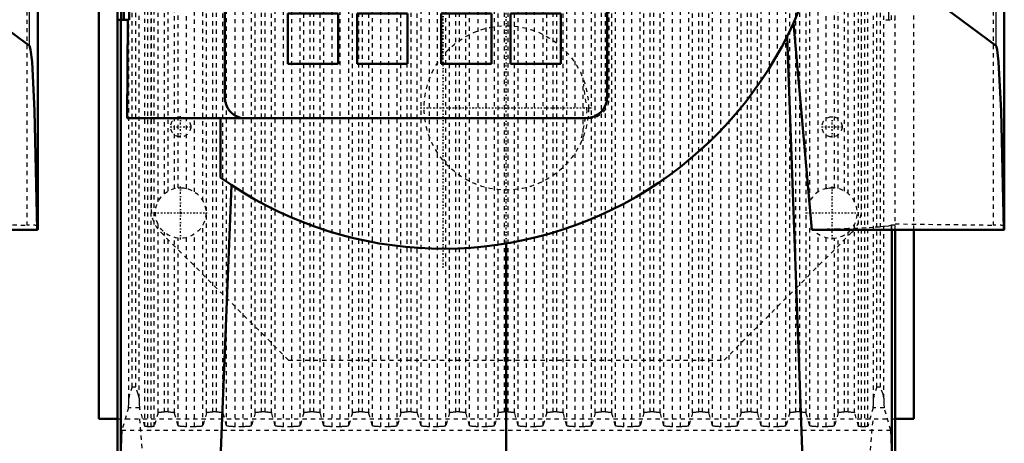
# Model space of a CAD drawing. Header units: millimetres. Extents: x -540 to 1165, y -175 to 1279.
# Tile 18 of 19: x 574 to 809, y 620 to 721. Entities that reach past the tile are written whole.
import ezdxf

# ---------------------------------------------------------------- set-up
doc = ezdxf.new("R2010")
doc.units = ezdxf.units.MM
doc.linetypes.add('Center', pattern=[1.5, 0.45, -0.5, 0.05, -0.5])
doc.linetypes.add('Dashed', pattern=[2, 1, -1])
for name, color, linetype, lineweight in [('2d ConnectionPoints', 7, 'Continuous', 50), ('AM_0', 7, 'Continuous', 50), ('AM_4', 3, 'Continuous', 25), ('AM_7', 7, 'Center', 25), ('AM_9', 6, 'Dashed', 25)]:
    doc.layers.add(name, color=color, linetype=linetype, lineweight=lineweight)

# ---------------------------------------------------------------- blocks, each defined once
blk = doc.blocks.new('47_part_1_1_0_in_HSVP164161451021531101300230_3')
at = {"layer": 'AM_0'}
for p, q in [((638, 774.5), (638, 762.5)), ((650, 774.5), (638, 774.5)), ((650, 762.5), (650, 774.5)), ((666.5, 774.5), (654.5, 774.5)), ((654.5, 774.5), (654.5, 762.5)), ((666.5, 762.5), (666.5, 774.5)), ((686.5, 774.5), (674.5, 774.5)), ((674.5, 774.5), (674.5, 762.5)), ((686.5, 762.5), (686.5, 774.5)), ((703, 774.5), (691, 774.5)), ((691, 774.5), (691, 762.5)), ((703, 762.5), (703, 774.5)), ((638, 762.5), (650, 762.5)), ((654.5, 762.5), (666.5, 762.5)), ((674.5, 762.5), (686.5, 762.5)), ((691, 762.5), (703, 762.5)), ((668.77, 758.89), (664.5, 751.5)), ((676.5, 751.5), (672.23, 758.89)), ((664.5, 751.5), (676.5, 751.5)), ((649.5, 748.5), (649.5, 736.5)), ((661.5, 748.5), (649.5, 748.5)), ((661.5, 736.5), (661.5, 748.5)), ((676.5, 748.5), (664.5, 748.5)), ((664.5, 748.5), (664.5, 736.5)), ((676.5, 736.5), (676.5, 748.5)), ((691.5, 748.5), (679.5, 748.5)), ((679.5, 748.5), (679.5, 736.5)), ((691.5, 736.5), (691.5, 748.5)), ((649.5, 736.5), (661.5, 736.5)), ((664.5, 736.5), (676.5, 736.5)), ((679.5, 736.5), (691.5, 736.5)), ((664.5, 733.5), (668.77, 726.11)), ((676.5, 733.5), (664.5, 733.5)), ((672.23, 726.11), (676.5, 733.5)), ((638, 722.5), (638, 710.5)), ((650, 722.5), (638, 722.5)), ((650, 710.5), (650, 722.5)), ((666.5, 722.5), (654.5, 722.5)), ((654.5, 722.5), (654.5, 710.5)), ((666.5, 710.5), (666.5, 722.5)), ((686.5, 722.5), (674.5, 722.5)), ((674.5, 722.5), (674.5, 710.5)), ((686.5, 710.5), (686.5, 722.5)), ((691, 722.5), (691, 710.5)), ((703, 722.5), (691, 722.5)), ((703, 710.5), (703, 722.5)), ((638, 710.5), (650, 710.5)), ((654.5, 710.5), (666.5, 710.5)), ((674.5, 710.5), (686.5, 710.5)), ((691, 710.5), (703, 710.5))]:
    blk.add_line(p, q, dxfattribs=at)
for centre, start, end in [((670.5, 757.89), 30, 150), ((670.5, 727.11), 210, 330)]:
    blk.add_arc(centre, 2, start, end, dxfattribs=at)
at = {"layer": 'AM_9'}
for p, q in [((634.5, 825.5), (634.5, 823.5)), ((636.5, 825.5), (634.5, 825.5)), ((703, 825.5), (701, 825.5)), ((703, 823.5), (703, 825.5)), ((634.5, 790.5), (634.5, 788.5)), ((703, 788.5), (703, 790.5)), ((634.5, 788.5), (636.5, 788.5)), ((701, 788.5), (703, 788.5))]:
    blk.add_line(p, q, dxfattribs=at)
blk = doc.blocks.new('48_part_2_1_0_in_HSVP164161451021531101300230_3')
at = {"layer": 'AM_0'}
for p, q in [((709.5, 849.5), (628, 849.5)), ((623, 844.5), (623, 702.5)), ((701, 825.5), (636.5, 825.5)), ((634.5, 823.5), (634.5, 790.5)), ((703, 790.5), (703, 823.5)), ((636.5, 788.5), (701, 788.5)), ((650, 774.5), (638, 774.5)), ((638, 774.5), (638, 762.5)), ((650, 762.5), (650, 774.5)), ((654.5, 774.5), (654.5, 762.5)), ((666.5, 774.5), (654.5, 774.5)), ((666.5, 762.5), (666.5, 774.5)), ((674.5, 774.5), (674.5, 762.5)), ((686.5, 774.5), (674.5, 774.5)), ((686.5, 762.5), (686.5, 774.5)), ((703, 774.5), (691, 774.5)), ((691, 774.5), (691, 762.5)), ((703, 762.5), (703, 774.5)), ((638, 762.5), (650, 762.5)), ((654.5, 762.5), (666.5, 762.5)), ((674.5, 762.5), (686.5, 762.5)), ((691, 762.5), (703, 762.5)), ((668.77, 758.89), (664.5, 751.5)), ((676.5, 751.5), (672.23, 758.89)), ((664.5, 751.5), (676.5, 751.5)), ((661.5, 748.5), (649.5, 748.5)), ((649.5, 748.5), (649.5, 736.5)), ((661.5, 736.5), (661.5, 748.5)), ((676.5, 748.5), (664.5, 748.5)), ((664.5, 748.5), (664.5, 736.5)), ((676.5, 736.5), (676.5, 748.5)), ((679.5, 748.5), (679.5, 736.5)), ((691.5, 748.5), (679.5, 748.5)), ((691.5, 736.5), (691.5, 748.5)), ((649.5, 736.5), (661.5, 736.5)), ((664.5, 736.5), (676.5, 736.5)), ((679.5, 736.5), (691.5, 736.5)), ((664.5, 733.5), (668.77, 726.11)), ((676.5, 733.5), (664.5, 733.5)), ((672.23, 726.11), (676.5, 733.5)), ((638, 722.5), (638, 710.5)), ((650, 722.5), (638, 722.5)), ((650, 710.5), (650, 722.5)), ((654.5, 722.5), (654.5, 710.5)), ((666.5, 722.5), (654.5, 722.5)), ((666.5, 710.5), (666.5, 722.5)), ((686.5, 722.5), (674.5, 722.5)), ((674.5, 722.5), (674.5, 710.5)), ((686.5, 710.5), (686.5, 722.5)), ((703, 722.5), (691, 722.5)), ((691, 722.5), (691, 710.5)), ((703, 710.5), (703, 722.5)), ((638, 710.5), (650, 710.5)), ((654.5, 710.5), (666.5, 710.5)), ((674.5, 710.5), (686.5, 710.5)), ((691, 710.5), (703, 710.5))]:
    blk.add_line(p, q, dxfattribs=at)
for centre, radius, start, end in [((628, 844.5), 5, 90, 180), ((709.5, 844.5), 5, 81.6129, 90), ((636.5, 823.5), 2, 90, 180), ((701, 823.5), 2, 0, 90), ((636.5, 790.5), 2, 180, 270), ((701, 790.5), 2, 270, 360), ((670.5, 757.89), 2, 30, 150), ((670.5, 727.11), 2, 210, 330), ((628, 702.5), 5, 180, 258.5217)]:
    blk.add_arc(centre, radius, start, end, dxfattribs=at)
at = {"layer": 'AM_9'}
for p, q in [((714.5, 702.5), (714.5, 844.5)), ((628, 697.5), (709.5, 697.5))]:
    blk.add_line(p, q, dxfattribs=at)
for centre, start, end in [((709.5, 844.5), 0, 81.6129), ((709.5, 702.5), 270, 0), ((628, 702.5), 258.5217, 270)]:
    blk.add_arc(centre, 5, start, end, dxfattribs=at)
blk = doc.blocks.new('49_Upper_Cover_2PumpDrive_210_1_0_in_HSVP164161451021531101300230_3')
at = {"layer": 'AM_0'}
for p, q in [((600.78, 869.46), (600.26, 721)), ((808.5, 871), (808.5, 671.05)), ((599, 721), (599, 867.66)), ((598.34, 721), (598.34, 866.56)), ((597.5, 863), (597.5, 590)), ((714, 702.6), (714, 844.6)), ((806.53, 714.78), (765.6, 745.17)), ((600.26, 721), (597.5, 721)), ((598.25, 586.4), (598.25, 721)), ((599.92, 721), (599.8, 697.6)), ((762.66, 671.02), (758.35, 720.26)), ((761.81, 581), (756.8, 717)), ((709, 697.6), (599.8, 697.6)), ((622, 697.6), (622, 683.41)), ((620.52, 581), (624.62, 681.62)), ((808.37, 671.02), (762.66, 671.02)), ((781.75, 585.62), (781.75, 671.02)), ((782.5, 589), (782.5, 671.02)), ((690, 581), (690, 667.74))]:
    blk.add_line(p, q, dxfattribs=at)
for points in [[(806.53, 714.78), (806.58, 714.73), (806.65, 714.56), (806.81, 713.85), (807.13, 710.94), (807.73, 699.28), (808.37, 671.16), (808.37, 671.02)], [(808.37, 671.02), (808.43, 671.03), (808.47, 671.03), (808.49, 671.04), (808.5, 671.05), (808.5, 671.05)]]:
    blk.add_lwpolyline(points, dxfattribs=at)
for centre, radius, start, end in [((675, 758), 91.5, 234.6032, 64.7715), ((709, 702.6), 5, 270, 0)]:
    blk.add_arc(centre, radius, start, end, dxfattribs=at)
at = {"layer": 'AM_4'}
for p, q in [((806.53, 714.78), (806.53, 871)), ((598.32, 586.25), (598.32, 721)), ((781.68, 585.47), (781.68, 671.02))]:
    blk.add_line(p, q, dxfattribs=at)
at = {"layer": 'AM_7'}
blk.add_line((675, 661.92), (675, 854.07), dxfattribs=at)
at = {"layer": 'AM_9'}
for p, q in [((780.93, 871), (780.93, 721)), ((805.87, 871), (805.87, 672.12)), ((781, 721), (781, 867.66)), ((781.66, 721), (781.66, 866.56)), ((782.5, 671.02), (782.5, 863)), ((780.33, 721), (782.5, 721)), ((781.68, 672.11), (781.75, 672.18)), ((781.68, 671.02), (781.68, 672.11)), ((781.75, 672.18), (782.5, 672.18)), ((781.75, 671.02), (781.75, 672.18)), ((782.5, 672.4), (805.87, 672.12))]:
    blk.add_line(p, q, dxfattribs=at)
blk.add_lwpolyline([(781.68, 672.11), (781.41, 672), (780.83, 671.88), (779.96, 671.77), (778.79, 671.66), (777.34, 671.55), (775.63, 671.45), (773.65, 671.36), (771.43, 671.27), (768.98, 671.18), (766.33, 671.11), (763.49, 671.04), (762.66, 671.02)], dxfattribs=at)
blk.add_ellipse((804.5, 671.99), major_axis=(-4, 0), ratio=0.03333, start_param=3.141593, end_param=4.363323, dxfattribs=at)
blk = doc.blocks.new('50_Lower_Cover_2PumpDrive_2_1_0_in_HSVP164161451021531101300230_3')
at = {"layer": 'AM_7'}
for p, q in [((612.5, 668.7), (612.5, 681.3)), ((767.5, 668.7), (767.5, 681.3)), ((606.2, 675), (618.8, 675)), ((761.2, 675), (773.8, 675))]:
    blk.add_line(p, q, dxfattribs=at)
at = {"layer": 'AM_9'}
for p, q in [((603.98, 624.22), (603.98, 869.37)), ((604.68, 624.14), (604.68, 869.4)), ((605.5, 624.14), (605.5, 869.4)), ((606.2, 624.22), (606.2, 869.37)), ((623.45, 624.38), (623.45, 869.33)), ((625.45, 624.14), (625.45, 869.4)), ((627.37, 624.14), (627.37, 869.4)), ((629.36, 624.38), (629.36, 869.33)), ((635.01, 624.38), (635.01, 869.33)), ((637.01, 624.14), (637.01, 869.4)), ((638.93, 624.14), (638.93, 869.4)), ((640.93, 624.38), (640.93, 869.33)), ((646.57, 624.38), (646.57, 869.33)), ((648.57, 624.14), (648.57, 869.4)), ((650.49, 624.14), (650.49, 869.4)), ((652.49, 624.38), (652.49, 869.33)), ((658.14, 624.38), (658.14, 869.33)), ((660.13, 624.14), (660.13, 869.4)), ((662.05, 624.14), (662.05, 869.4)), ((664.05, 624.38), (664.05, 869.33)), ((669.7, 624.38), (669.7, 869.33)), ((671.7, 624.14), (671.7, 869.4)), ((673.62, 624.14), (673.62, 869.4)), ((675.61, 624.38), (675.61, 869.33)), ((681.26, 624.38), (681.26, 869.33)), ((683.26, 624.14), (683.26, 869.4)), ((685.18, 624.14), (685.18, 869.4)), ((687.18, 624.38), (687.18, 869.33)), ((692.82, 624.38), (692.82, 869.33)), ((694.82, 624.14), (694.82, 869.4)), ((696.74, 624.14), (696.74, 869.4)), ((698.74, 624.38), (698.74, 869.33)), ((704.39, 624.38), (704.39, 869.33)), ((706.38, 624.14), (706.38, 869.4)), ((708.3, 624.14), (708.3, 869.4)), ((710.3, 624.38), (710.3, 869.33)), ((715.95, 624.38), (715.95, 869.33)), ((717.95, 624.14), (717.95, 869.4)), ((719.87, 624.14), (719.87, 869.4)), ((721.86, 624.38), (721.86, 869.33)), ((727.51, 624.38), (727.51, 869.33)), ((729.51, 624.14), (729.51, 869.4)), ((731.43, 624.14), (731.43, 869.4)), ((733.43, 624.38), (733.43, 869.33)), ((739.07, 624.38), (739.07, 869.33)), ((741.07, 624.14), (741.07, 869.4)), ((742.99, 624.14), (742.99, 869.4)), ((744.99, 624.38), (744.99, 869.33)), ((750.64, 624.38), (750.64, 869.33)), ((752.63, 624.14), (752.63, 869.4)), ((754.55, 624.14), (754.55, 869.4)), ((756.55, 624.38), (756.55, 869.33)), ((773.8, 624.22), (773.8, 869.37)), ((774.5, 624.14), (774.5, 869.4)), ((775.32, 624.14), (775.32, 869.4)), ((776.02, 624.22), (776.02, 869.37)), ((600.2, 630.94), (600.2, 867.99)), ((601, 633.61), (601, 867.96)), ((601.8, 633.61), (601.8, 867.96)), ((602.6, 630.94), (602.6, 867.99)), ((618.68, 627.47), (618.68, 868.45)), ((620.18, 627.65), (620.18, 868.4)), ((621.07, 627.65), (621.07, 868.4)), ((622.57, 627.47), (622.57, 868.45)), ((630.24, 627.47), (630.24, 868.45)), ((631.74, 627.65), (631.74, 868.4)), ((632.63, 627.65), (632.63, 868.4)), ((634.13, 627.47), (634.13, 868.45)), ((641.81, 627.47), (641.81, 868.45)), ((643.31, 627.65), (643.31, 868.4)), ((644.19, 627.65), (644.19, 868.4)), ((645.69, 627.47), (645.69, 868.45)), ((653.37, 627.47), (653.37, 868.45)), ((654.87, 627.65), (654.87, 868.4)), ((655.76, 627.65), (655.76, 868.4)), ((657.26, 627.47), (657.26, 868.45)), ((664.93, 627.47), (664.93, 868.45)), ((666.43, 627.65), (666.43, 868.4)), ((667.32, 627.65), (667.32, 868.4)), ((668.82, 627.47), (668.82, 868.45)), ((676.49, 627.47), (676.49, 868.45)), ((677.99, 627.65), (677.99, 868.4)), ((678.88, 627.65), (678.88, 868.4)), ((680.38, 627.47), (680.38, 868.45)), ((688.06, 627.47), (688.06, 868.45)), ((689.56, 627.65), (689.56, 868.4)), ((690.44, 627.65), (690.44, 868.4)), ((691.94, 627.47), (691.94, 868.45)), ((699.62, 627.47), (699.62, 868.45)), ((701.12, 627.65), (701.12, 868.4)), ((702.01, 627.65), (702.01, 868.4)), ((703.51, 627.47), (703.51, 868.45)), ((711.18, 627.47), (711.18, 868.45)), ((712.68, 627.65), (712.68, 868.4)), ((713.57, 627.65), (713.57, 868.4)), ((715.07, 627.47), (715.07, 868.45)), ((722.74, 627.47), (722.74, 868.45)), ((724.24, 627.65), (724.24, 868.4)), ((725.13, 627.65), (725.13, 868.4)), ((726.63, 627.47), (726.63, 868.45)), ((734.31, 627.47), (734.31, 868.45)), ((735.81, 627.65), (735.81, 868.4)), ((736.69, 627.65), (736.69, 868.4)), ((738.19, 627.47), (738.19, 868.45)), ((745.87, 627.47), (745.87, 868.45)), ((747.37, 627.65), (747.37, 868.4)), ((748.26, 627.65), (748.26, 868.4)), ((749.76, 627.47), (749.76, 868.45)), ((757.43, 627.47), (757.43, 868.45)), ((758.93, 627.65), (758.93, 868.4)), ((759.82, 627.65), (759.82, 868.4)), ((761.32, 627.47), (761.32, 868.45)), ((777.4, 630.94), (777.4, 867.99)), ((778.2, 633.61), (778.2, 867.96)), ((779, 633.61), (779, 867.96)), ((779.8, 630.94), (779.8, 867.92)), ((782.5, 721), (782.5, 861.5)), ((607.12, 677.65), (607.12, 827.35)), ((617.8, 677.81), (617.8, 827.19)), ((762.2, 677.81), (762.2, 827.19)), ((772.88, 677.65), (772.88, 827.35)), ((608.62, 679.58), (608.62, 825.42)), ((609.51, 680.2), (609.51, 824.8)), ((615.8, 680.01), (615.8, 824.99)), ((764.2, 680.01), (764.2, 824.99)), ((770.49, 680.2), (770.49, 824.8)), ((771.38, 679.58), (771.38, 825.42)), ((611.01, 680.81), (611.01, 824.19)), ((611.89, 680.97), (611.89, 824.03)), ((613.88, 680.84), (613.88, 824.16)), ((766.12, 680.84), (766.12, 824.16)), ((768.11, 680.97), (768.11, 824.03)), ((768.99, 680.81), (768.99, 824.19)), ((607.12, 627.47), (607.12, 672.35)), ((608.62, 627.65), (608.62, 670.42)), ((617.8, 624.38), (617.8, 672.19)), ((762.2, 624.38), (762.2, 672.19)), ((771.38, 627.65), (771.38, 670.42)), ((772.88, 627.47), (772.88, 672.35)), ((609.51, 627.65), (609.51, 669.8)), ((611.01, 627.47), (611.01, 669.19)), ((611.89, 624.38), (611.89, 669.03)), ((613.88, 624.14), (613.88, 669.16)), ((615.8, 624.14), (615.8, 669.99)), ((764.2, 624.14), (764.2, 669.99)), ((766.12, 624.14), (766.12, 669.16)), ((768.11, 624.38), (768.11, 669.03)), ((768.99, 627.47), (768.99, 669.19)), ((770.49, 627.65), (770.49, 669.8)), ((601, 633.61), (601.8, 633.61)), ((778.2, 633.61), (779, 633.61)), ((600.07, 628.65), (598.54, 623.27)), ((602.72, 628.65), (600.07, 628.65)), ((603.98, 624.22), (602.72, 628.65)), ((777.28, 628.65), (776.02, 624.22)), ((779.93, 628.65), (777.28, 628.65)), ((781.46, 623.27), (779.93, 628.65)), ((607.12, 627.47), (606.2, 624.22)), ((609.51, 627.65), (608.62, 627.65)), ((611.89, 624.38), (611.01, 627.47)), ((618.68, 627.47), (617.8, 624.38)), ((621.07, 627.65), (620.18, 627.65)), ((623.45, 624.38), (622.57, 627.47)), ((630.24, 627.47), (629.36, 624.38)), ((632.63, 627.65), (631.74, 627.65)), ((635.01, 624.38), (634.13, 627.47)), ((641.81, 627.47), (640.93, 624.38)), ((644.19, 627.65), (643.31, 627.65)), ((646.57, 624.38), (645.69, 627.47)), ((653.37, 627.47), (652.49, 624.38)), ((655.76, 627.65), (654.87, 627.65)), ((658.14, 624.38), (657.26, 627.47)), ((664.93, 627.47), (664.05, 624.38)), ((667.32, 627.65), (666.43, 627.65)), ((669.7, 624.38), (668.82, 627.47)), ((676.49, 627.47), (675.61, 624.38)), ((678.88, 627.65), (677.99, 627.65)), ((681.26, 624.38), (680.38, 627.47)), ((688.06, 627.47), (687.18, 624.38)), ((690.44, 627.65), (689.56, 627.65)), ((692.82, 624.38), (691.94, 627.47)), ((699.62, 627.47), (698.74, 624.38)), ((702.01, 627.65), (701.12, 627.65)), ((704.39, 624.38), (703.51, 627.47)), ((711.18, 627.47), (710.3, 624.38)), ((713.57, 627.65), (712.68, 627.65)), ((715.95, 624.38), (715.07, 627.47)), ((722.74, 627.47), (721.86, 624.38)), ((725.13, 627.65), (724.24, 627.65)), ((727.51, 624.38), (726.63, 627.47)), ((734.31, 627.47), (733.43, 624.38)), ((736.69, 627.65), (735.81, 627.65)), ((739.07, 624.38), (738.19, 627.47)), ((745.87, 627.47), (744.99, 624.38)), ((748.26, 627.65), (747.37, 627.65)), ((750.64, 624.38), (749.76, 627.47)), ((757.43, 627.47), (756.55, 624.38)), ((759.82, 627.65), (758.93, 627.65)), ((762.2, 624.38), (761.32, 627.47)), ((768.99, 627.47), (768.11, 624.38)), ((771.38, 627.65), (770.49, 627.65)), ((773.8, 624.22), (772.88, 627.47)), ((781.46, 623.27), (598.54, 623.27)), ((605.5, 624.14), (604.68, 624.14)), ((615.8, 624.14), (613.88, 624.14)), ((627.37, 624.14), (625.45, 624.14)), ((638.93, 624.14), (637.01, 624.14)), ((650.49, 624.14), (648.57, 624.14)), ((662.05, 624.14), (660.13, 624.14)), ((673.62, 624.14), (671.7, 624.14)), ((685.18, 624.14), (683.26, 624.14)), ((696.74, 624.14), (694.82, 624.14)), ((708.3, 624.14), (706.38, 624.14)), ((719.87, 624.14), (717.95, 624.14)), ((731.43, 624.14), (729.51, 624.14)), ((742.99, 624.14), (741.07, 624.14)), ((754.55, 624.14), (752.63, 624.14)), ((766.12, 624.14), (764.2, 624.14)), ((775.32, 624.14), (774.5, 624.14))]:
    blk.add_line(p, q, dxfattribs=at)
for points in [[(611.89, 680.97), (612.02, 680.98), (612.37, 681), (612.88, 680.99), (613.5, 680.92), (613.88, 680.84)], [(766.12, 680.84), (766.21, 680.86), (766.88, 680.97), (767.43, 681), (767.5, 681)], [(767.5, 681), (767.84, 680.99), (768.08, 680.97), (768.11, 680.97)], [(601, 633.61), (600.99, 633.6), (600.36, 631.87), (600.2, 630.94)], [(602.6, 630.94), (602.43, 631.87), (601.8, 633.6), (601.8, 633.61)], [(778.2, 633.61), (778.2, 633.6), (777.57, 631.87), (777.4, 630.94)], [(779.8, 630.94), (779.64, 631.87), (779.01, 633.6), (779, 633.61)], [(600.07, 628.65), (600.09, 628.72), (600.1, 628.83), (600.11, 628.97), (600.13, 629.15), (600.14, 629.37), (600.15, 629.62), (600.17, 629.89), (600.18, 630.2), (600.19, 630.53), (600.2, 630.89), (600.2, 630.94)], [(602.6, 630.94), (602.61, 630.58), (602.61, 630.25), (602.63, 629.94), (602.64, 629.65), (602.65, 629.4), (602.66, 629.18), (602.68, 629), (602.69, 628.85), (602.71, 628.73), (602.72, 628.65), (602.72, 628.65)], [(777.28, 628.65), (777.29, 628.72), (777.31, 628.83), (777.32, 628.97), (777.34, 629.15), (777.35, 629.37), (777.36, 629.62), (777.37, 629.89), (777.38, 630.2), (777.39, 630.53), (777.4, 630.89), (777.4, 630.94)], [(779.8, 630.94), (779.81, 630.58), (779.82, 630.25), (779.83, 629.94), (779.84, 629.65), (779.86, 629.4), (779.87, 629.18), (779.88, 629), (779.9, 628.85), (779.91, 628.73), (779.93, 628.65), (779.93, 628.65)], [(607.12, 627.47), (607.13, 627.49), (607.15, 627.5), (607.18, 627.52), (607.23, 627.53), (607.28, 627.55), (607.35, 627.56), (607.42, 627.58), (607.5, 627.59), (607.6, 627.6), (607.69, 627.61), (607.8, 627.62), (607.91, 627.63), (608.03, 627.64), (608.15, 627.64), (608.28, 627.65), (608.41, 627.65), (608.54, 627.65), (608.62, 627.65)], [(609.51, 627.65), (609.64, 627.65), (609.77, 627.65), (609.89, 627.64), (610.02, 627.64), (610.14, 627.63), (610.26, 627.63), (610.37, 627.62), (610.47, 627.61), (610.57, 627.6), (610.66, 627.58), (610.74, 627.57), (610.81, 627.56), (610.87, 627.54), (610.92, 627.53), (610.96, 627.51), (610.98, 627.5), (611, 627.48), (611.01, 627.47)], [(618.68, 627.47), (618.69, 627.49), (618.71, 627.5), (618.75, 627.52), (618.79, 627.53), (618.84, 627.55), (618.91, 627.56), (618.98, 627.58), (619.07, 627.59), (619.16, 627.6), (619.26, 627.61), (619.36, 627.62), (619.48, 627.63), (619.59, 627.64), (619.72, 627.64), (619.84, 627.65), (619.97, 627.65), (620.1, 627.65), (620.18, 627.65)], [(621.07, 627.65), (621.2, 627.65), (621.33, 627.65), (621.46, 627.64), (621.58, 627.64), (621.7, 627.63), (621.82, 627.63), (621.93, 627.62), (622.03, 627.61), (622.13, 627.6), (622.22, 627.58), (622.3, 627.57), (622.37, 627.56), (622.43, 627.54), (622.48, 627.53), (622.52, 627.51), (622.55, 627.5), (622.56, 627.48), (622.57, 627.47)], [(630.24, 627.47), (630.25, 627.49), (630.28, 627.5), (630.31, 627.52), (630.35, 627.53), (630.41, 627.55), (630.47, 627.56), (630.55, 627.58), (630.63, 627.59), (630.72, 627.6), (630.82, 627.61), (630.93, 627.62), (631.04, 627.63), (631.16, 627.64), (631.28, 627.64), (631.41, 627.65), (631.53, 627.65), (631.66, 627.65), (631.74, 627.65)], [(632.63, 627.65), (632.76, 627.65), (632.89, 627.65), (633.02, 627.64), (633.14, 627.64), (633.27, 627.63), (633.38, 627.63), (633.49, 627.62), (633.6, 627.61), (633.69, 627.6), (633.78, 627.58), (633.86, 627.57), (633.93, 627.56), (633.99, 627.54), (634.04, 627.53), (634.08, 627.51), (634.11, 627.5), (634.13, 627.48), (634.13, 627.47)], [(641.81, 627.47), (641.82, 627.49), (641.84, 627.5), (641.87, 627.52), (641.92, 627.53), (641.97, 627.55), (642.03, 627.56), (642.11, 627.58), (642.19, 627.59), (642.28, 627.6), (642.38, 627.61), (642.49, 627.62), (642.6, 627.63), (642.72, 627.64), (642.84, 627.64), (642.97, 627.65), (643.1, 627.65), (643.23, 627.65), (643.31, 627.65)], [(644.19, 627.65), (644.32, 627.65), (644.45, 627.65), (644.58, 627.64), (644.71, 627.64), (644.83, 627.63), (644.94, 627.63), (645.05, 627.62), (645.16, 627.61), (645.25, 627.6), (645.34, 627.58), (645.42, 627.57), (645.49, 627.56), (645.55, 627.54), (645.6, 627.53), (645.64, 627.51), (645.67, 627.5), (645.69, 627.48), (645.69, 627.47)], [(653.37, 627.47), (653.38, 627.49), (653.4, 627.5), (653.43, 627.52), (653.48, 627.53), (653.53, 627.55), (653.6, 627.56), (653.67, 627.58), (653.75, 627.59), (653.85, 627.6), (653.94, 627.61), (654.05, 627.62), (654.16, 627.63), (654.28, 627.64), (654.4, 627.64), (654.53, 627.65), (654.66, 627.65), (654.79, 627.65), (654.87, 627.65)], [(655.76, 627.65), (655.89, 627.65), (656.02, 627.65), (656.14, 627.64), (656.27, 627.64), (656.39, 627.63), (656.51, 627.63), (656.62, 627.62), (656.72, 627.61), (656.82, 627.6), (656.91, 627.58), (656.99, 627.57), (657.06, 627.56), (657.12, 627.54), (657.17, 627.53), (657.21, 627.51), (657.23, 627.5), (657.25, 627.48), (657.26, 627.47)], [(664.93, 627.47), (664.94, 627.49), (664.96, 627.5), (665, 627.52), (665.04, 627.53), (665.09, 627.55), (665.16, 627.56), (665.23, 627.58), (665.32, 627.59), (665.41, 627.6), (665.51, 627.61), (665.61, 627.62), (665.73, 627.63), (665.84, 627.64), (665.97, 627.64), (666.09, 627.65), (666.22, 627.65), (666.35, 627.65), (666.43, 627.65)], [(667.32, 627.65), (667.45, 627.65), (667.58, 627.65), (667.71, 627.64), (667.83, 627.64), (667.95, 627.63), (668.07, 627.63), (668.18, 627.62), (668.28, 627.61), (668.38, 627.6), (668.47, 627.58), (668.55, 627.57), (668.62, 627.56), (668.68, 627.54), (668.73, 627.53), (668.77, 627.51), (668.8, 627.5), (668.81, 627.48), (668.82, 627.47)], [(676.49, 627.47), (676.5, 627.49), (676.53, 627.5), (676.56, 627.52), (676.6, 627.53), (676.66, 627.55), (676.72, 627.56), (676.8, 627.58), (676.88, 627.59), (676.97, 627.6), (677.07, 627.61), (677.18, 627.62), (677.29, 627.63), (677.41, 627.64), (677.53, 627.64), (677.66, 627.65), (677.78, 627.65), (677.91, 627.65), (677.99, 627.65)], [(678.88, 627.65), (679.01, 627.65), (679.14, 627.65), (679.27, 627.64), (679.39, 627.64), (679.52, 627.63), (679.63, 627.63), (679.74, 627.62), (679.85, 627.61), (679.94, 627.6), (680.03, 627.58), (680.11, 627.57), (680.18, 627.56), (680.24, 627.54), (680.29, 627.53), (680.33, 627.51), (680.36, 627.5), (680.38, 627.48), (680.38, 627.47)], [(688.06, 627.47), (688.07, 627.49), (688.09, 627.5), (688.12, 627.52), (688.17, 627.53), (688.22, 627.55), (688.28, 627.56), (688.36, 627.58), (688.44, 627.59), (688.53, 627.6), (688.63, 627.61), (688.74, 627.62), (688.85, 627.63), (688.97, 627.64), (689.09, 627.64), (689.22, 627.65), (689.35, 627.65), (689.48, 627.65), (689.56, 627.65)], [(690.44, 627.65), (690.57, 627.65), (690.7, 627.65), (690.83, 627.64), (690.96, 627.64), (691.08, 627.63), (691.19, 627.63), (691.3, 627.62), (691.41, 627.61), (691.5, 627.6), (691.59, 627.58), (691.67, 627.57), (691.74, 627.56), (691.8, 627.54), (691.85, 627.53), (691.89, 627.51), (691.92, 627.5), (691.94, 627.48), (691.94, 627.47)], [(699.62, 627.47), (699.63, 627.49), (699.65, 627.5), (699.68, 627.52), (699.73, 627.53), (699.78, 627.55), (699.85, 627.56), (699.92, 627.58), (700, 627.59), (700.1, 627.6), (700.19, 627.61), (700.3, 627.62), (700.41, 627.63), (700.53, 627.64), (700.65, 627.64), (700.78, 627.65), (700.91, 627.65), (701.04, 627.65), (701.12, 627.65)], [(702.01, 627.65), (702.14, 627.65), (702.27, 627.65), (702.39, 627.64), (702.52, 627.64), (702.64, 627.63), (702.76, 627.63), (702.87, 627.62), (702.97, 627.61), (703.07, 627.6), (703.16, 627.58), (703.24, 627.57), (703.31, 627.56), (703.37, 627.54), (703.42, 627.53), (703.46, 627.51), (703.48, 627.5), (703.5, 627.48), (703.51, 627.47)], [(711.18, 627.47), (711.19, 627.49), (711.21, 627.5), (711.25, 627.52), (711.29, 627.53), (711.34, 627.55), (711.41, 627.56), (711.48, 627.58), (711.57, 627.59), (711.66, 627.6), (711.76, 627.61), (711.86, 627.62), (711.98, 627.63), (712.09, 627.64), (712.22, 627.64), (712.34, 627.65), (712.47, 627.65), (712.6, 627.65), (712.68, 627.65)], [(713.57, 627.65), (713.7, 627.65), (713.83, 627.65), (713.96, 627.64), (714.08, 627.64), (714.2, 627.63), (714.32, 627.63), (714.43, 627.62), (714.53, 627.61), (714.63, 627.6), (714.72, 627.58), (714.8, 627.57), (714.87, 627.56), (714.93, 627.54), (714.98, 627.53), (715.02, 627.51), (715.05, 627.5), (715.06, 627.48), (715.07, 627.47)], [(722.74, 627.47), (722.75, 627.49), (722.78, 627.5), (722.81, 627.52), (722.85, 627.53), (722.91, 627.55), (722.97, 627.56), (723.05, 627.58), (723.13, 627.59), (723.22, 627.6), (723.32, 627.61), (723.43, 627.62), (723.54, 627.63), (723.66, 627.64), (723.78, 627.64), (723.91, 627.65), (724.03, 627.65), (724.16, 627.65), (724.24, 627.65)], [(725.13, 627.65), (725.26, 627.65), (725.39, 627.65), (725.52, 627.64), (725.64, 627.64), (725.77, 627.63), (725.88, 627.63), (725.99, 627.62), (726.1, 627.61), (726.19, 627.6), (726.28, 627.58), (726.36, 627.57), (726.43, 627.56), (726.49, 627.54), (726.54, 627.53), (726.58, 627.51), (726.61, 627.5), (726.63, 627.48), (726.63, 627.47)], [(734.31, 627.47), (734.32, 627.49), (734.34, 627.5), (734.37, 627.52), (734.42, 627.53), (734.47, 627.55), (734.53, 627.56), (734.61, 627.58), (734.69, 627.59), (734.78, 627.6), (734.88, 627.61), (734.99, 627.62), (735.1, 627.63), (735.22, 627.64), (735.34, 627.64), (735.47, 627.65), (735.6, 627.65), (735.73, 627.65), (735.81, 627.65)], [(736.69, 627.65), (736.82, 627.65), (736.95, 627.65), (737.08, 627.64), (737.21, 627.64), (737.33, 627.63), (737.44, 627.63), (737.55, 627.62), (737.66, 627.61), (737.75, 627.6), (737.84, 627.58), (737.92, 627.57), (737.99, 627.56), (738.05, 627.54), (738.1, 627.53), (738.14, 627.51), (738.17, 627.5), (738.19, 627.48), (738.19, 627.47)], [(745.87, 627.47), (745.88, 627.49), (745.9, 627.5), (745.93, 627.52), (745.98, 627.53), (746.03, 627.55), (746.1, 627.56), (746.17, 627.58), (746.25, 627.59), (746.35, 627.6), (746.44, 627.61), (746.55, 627.62), (746.66, 627.63), (746.78, 627.64), (746.9, 627.64), (747.03, 627.65), (747.16, 627.65), (747.29, 627.65), (747.37, 627.65)], [(748.26, 627.65), (748.39, 627.65), (748.52, 627.65), (748.64, 627.64), (748.77, 627.64), (748.89, 627.63), (749.01, 627.63), (749.12, 627.62), (749.22, 627.61), (749.32, 627.6), (749.41, 627.58), (749.49, 627.57), (749.56, 627.56), (749.62, 627.54), (749.67, 627.53), (749.71, 627.51), (749.73, 627.5), (749.75, 627.48), (749.76, 627.47)], [(757.43, 627.47), (757.44, 627.49), (757.46, 627.5), (757.5, 627.52), (757.54, 627.53), (757.59, 627.55), (757.66, 627.56), (757.73, 627.58), (757.82, 627.59), (757.91, 627.6), (758.01, 627.61), (758.11, 627.62), (758.23, 627.63), (758.34, 627.64), (758.47, 627.64), (758.59, 627.65), (758.72, 627.65), (758.85, 627.65), (758.93, 627.65)], [(759.82, 627.65), (759.95, 627.65), (760.08, 627.65), (760.21, 627.64), (760.33, 627.64), (760.45, 627.63), (760.57, 627.63), (760.68, 627.62), (760.78, 627.61), (760.88, 627.6), (760.97, 627.58), (761.05, 627.57), (761.12, 627.56), (761.18, 627.54), (761.23, 627.53), (761.27, 627.51), (761.3, 627.5), (761.31, 627.48), (761.32, 627.47)], [(768.99, 627.47), (769, 627.49), (769.03, 627.5), (769.06, 627.52), (769.1, 627.53), (769.16, 627.55), (769.22, 627.56), (769.3, 627.58), (769.38, 627.59), (769.47, 627.6), (769.57, 627.61), (769.68, 627.62), (769.79, 627.63), (769.91, 627.64), (770.03, 627.64), (770.16, 627.65), (770.28, 627.65), (770.41, 627.65), (770.49, 627.65)], [(771.38, 627.65), (771.51, 627.65), (771.64, 627.65), (771.77, 627.64), (771.89, 627.64), (772.02, 627.63), (772.13, 627.63), (772.24, 627.62), (772.35, 627.61), (772.44, 627.6), (772.53, 627.58), (772.61, 627.57), (772.68, 627.56), (772.74, 627.54), (772.79, 627.53), (772.83, 627.51), (772.86, 627.5), (772.88, 627.48), (772.88, 627.47)], [(598.54, 623.27), (598.53, 623.2), (598.51, 623.09), (598.5, 622.95), (598.48, 622.76), (598.47, 622.55), (598.46, 622.3), (598.45, 622.02), (598.44, 621.72), (598.43, 621.39), (598.42, 621.03), (598.41, 620.66), (598.4, 620.26), (598.4, 620.18)], [(604.68, 624.14), (604.62, 624.14), (604.56, 624.14), (604.5, 624.14), (604.44, 624.15), (604.38, 624.15), (604.33, 624.15), (604.28, 624.16), (604.23, 624.16), (604.18, 624.17), (604.14, 624.17), (604.11, 624.18), (604.07, 624.18), (604.05, 624.19), (604.02, 624.2), (604, 624.2), (603.99, 624.21), (603.98, 624.22), (603.98, 624.22)], [(606.2, 624.22), (606.19, 624.22), (606.18, 624.21), (606.17, 624.2), (606.14, 624.19), (606.12, 624.19), (606.09, 624.18), (606.05, 624.18), (606.02, 624.17), (605.97, 624.16), (605.93, 624.16), (605.88, 624.15), (605.82, 624.15), (605.77, 624.15), (605.71, 624.15), (605.65, 624.14), (605.59, 624.14), (605.53, 624.14), (605.5, 624.14)], [(613.88, 624.14), (613.71, 624.14), (613.54, 624.14), (613.37, 624.15), (613.2, 624.16), (613.04, 624.16), (612.88, 624.17), (612.74, 624.19), (612.6, 624.2), (612.47, 624.21), (612.35, 624.23), (612.25, 624.25), (612.15, 624.26), (612.07, 624.28), (612.01, 624.3), (611.95, 624.32), (611.91, 624.34), (611.89, 624.36), (611.89, 624.38)], [(617.8, 624.38), (617.79, 624.36), (617.76, 624.34), (617.72, 624.31), (617.66, 624.29), (617.59, 624.27), (617.5, 624.26), (617.4, 624.24), (617.29, 624.22), (617.17, 624.21), (617.03, 624.19), (616.89, 624.18), (616.74, 624.17), (616.58, 624.16), (616.42, 624.15), (616.25, 624.15), (616.08, 624.14), (615.91, 624.14), (615.8, 624.14)], [(625.45, 624.14), (625.27, 624.14), (625.1, 624.14), (624.93, 624.15), (624.76, 624.16), (624.6, 624.16), (624.45, 624.17), (624.3, 624.19), (624.16, 624.2), (624.03, 624.21), (623.91, 624.23), (623.81, 624.25), (623.71, 624.26), (623.63, 624.28), (623.57, 624.3), (623.52, 624.32), (623.48, 624.34), (623.45, 624.36), (623.45, 624.38)], [(629.36, 624.38), (629.35, 624.36), (629.32, 624.34), (629.28, 624.31), (629.22, 624.29), (629.15, 624.27), (629.06, 624.26), (628.96, 624.24), (628.85, 624.22), (628.73, 624.21), (628.6, 624.19), (628.45, 624.18), (628.3, 624.17), (628.15, 624.16), (627.98, 624.15), (627.82, 624.15), (627.64, 624.14), (627.47, 624.14), (627.37, 624.14)], [(637.01, 624.14), (636.84, 624.14), (636.66, 624.14), (636.49, 624.15), (636.33, 624.16), (636.16, 624.16), (636.01, 624.17), (635.86, 624.19), (635.72, 624.2), (635.6, 624.21), (635.48, 624.23), (635.37, 624.25), (635.28, 624.26), (635.2, 624.28), (635.13, 624.3), (635.08, 624.32), (635.04, 624.34), (635.02, 624.36), (635.01, 624.38)], [(640.93, 624.38), (640.91, 624.36), (640.88, 624.34), (640.84, 624.31), (640.78, 624.29), (640.71, 624.27), (640.62, 624.26), (640.53, 624.24), (640.41, 624.22), (640.29, 624.21), (640.16, 624.19), (640.02, 624.18), (639.87, 624.17), (639.71, 624.16), (639.55, 624.15), (639.38, 624.15), (639.21, 624.14), (639.03, 624.14), (638.93, 624.14)], [(648.57, 624.14), (648.4, 624.14), (648.22, 624.14), (648.05, 624.15), (647.89, 624.16), (647.73, 624.16), (647.57, 624.17), (647.42, 624.19), (647.29, 624.2), (647.16, 624.21), (647.04, 624.23), (646.93, 624.25), (646.84, 624.26), (646.76, 624.28), (646.69, 624.3), (646.64, 624.32), (646.6, 624.34), (646.58, 624.36), (646.57, 624.38)], [(652.49, 624.38), (652.48, 624.36), (652.45, 624.34), (652.4, 624.31), (652.34, 624.29), (652.27, 624.27), (652.19, 624.26), (652.09, 624.24), (651.98, 624.22), (651.85, 624.21), (651.72, 624.19), (651.58, 624.18), (651.43, 624.17), (651.27, 624.16), (651.11, 624.15), (650.94, 624.15), (650.77, 624.14), (650.6, 624.14), (650.49, 624.14)], [(660.13, 624.14), (659.96, 624.14), (659.79, 624.14), (659.62, 624.15), (659.45, 624.16), (659.29, 624.16), (659.13, 624.17), (658.99, 624.19), (658.85, 624.2), (658.72, 624.21), (658.6, 624.23), (658.5, 624.25), (658.4, 624.26), (658.32, 624.28), (658.26, 624.3), (658.2, 624.32), (658.16, 624.34), (658.14, 624.36), (658.14, 624.38)], [(664.05, 624.38), (664.04, 624.36), (664.01, 624.34), (663.97, 624.31), (663.91, 624.29), (663.84, 624.27), (663.75, 624.26), (663.65, 624.24), (663.54, 624.22), (663.42, 624.21), (663.28, 624.19), (663.14, 624.18), (662.99, 624.17), (662.83, 624.16), (662.67, 624.15), (662.5, 624.15), (662.33, 624.14), (662.16, 624.14), (662.05, 624.14)], [(671.7, 624.14), (671.52, 624.14), (671.35, 624.14), (671.18, 624.15), (671.01, 624.16), (670.85, 624.16), (670.7, 624.17), (670.55, 624.19), (670.41, 624.2), (670.28, 624.21), (670.16, 624.23), (670.06, 624.25), (669.96, 624.26), (669.88, 624.28), (669.82, 624.3), (669.77, 624.32), (669.73, 624.34), (669.7, 624.36), (669.7, 624.38)], [(675.61, 624.38), (675.6, 624.36), (675.57, 624.34), (675.53, 624.31), (675.47, 624.29), (675.4, 624.27), (675.31, 624.26), (675.21, 624.24), (675.1, 624.22), (674.98, 624.21), (674.85, 624.19), (674.7, 624.18), (674.55, 624.17), (674.4, 624.16), (674.23, 624.15), (674.07, 624.15), (673.89, 624.14), (673.72, 624.14), (673.62, 624.14)], [(683.26, 624.14), (683.09, 624.14), (682.91, 624.14), (682.74, 624.15), (682.58, 624.16), (682.41, 624.16), (682.26, 624.17), (682.11, 624.19), (681.97, 624.2), (681.85, 624.21), (681.73, 624.23), (681.62, 624.25), (681.53, 624.26), (681.45, 624.28), (681.38, 624.3), (681.33, 624.32), (681.29, 624.34), (681.27, 624.36), (681.26, 624.38)], [(687.18, 624.38), (687.16, 624.36), (687.13, 624.34), (687.09, 624.31), (687.03, 624.29), (686.96, 624.27), (686.87, 624.26), (686.78, 624.24), (686.66, 624.22), (686.54, 624.21), (686.41, 624.19), (686.27, 624.18), (686.12, 624.17), (685.96, 624.16), (685.8, 624.15), (685.63, 624.15), (685.46, 624.14), (685.28, 624.14), (685.18, 624.14)], [(694.82, 624.14), (694.65, 624.14), (694.47, 624.14), (694.3, 624.15), (694.14, 624.16), (693.98, 624.16), (693.82, 624.17), (693.67, 624.19), (693.54, 624.2), (693.41, 624.21), (693.29, 624.23), (693.18, 624.25), (693.09, 624.26), (693.01, 624.28), (692.94, 624.3), (692.89, 624.32), (692.85, 624.34), (692.83, 624.36), (692.82, 624.38)], [(698.74, 624.38), (698.73, 624.36), (698.7, 624.34), (698.65, 624.31), (698.59, 624.29), (698.52, 624.27), (698.44, 624.26), (698.34, 624.24), (698.23, 624.22), (698.1, 624.21), (697.97, 624.19), (697.83, 624.18), (697.68, 624.17), (697.52, 624.16), (697.36, 624.15), (697.19, 624.15), (697.02, 624.14), (696.85, 624.14), (696.74, 624.14)], [(706.38, 624.14), (706.21, 624.14), (706.04, 624.14), (705.87, 624.15), (705.7, 624.16), (705.54, 624.16), (705.38, 624.17), (705.24, 624.19), (705.1, 624.2), (704.97, 624.21), (704.85, 624.23), (704.75, 624.25), (704.65, 624.26), (704.57, 624.28), (704.51, 624.3), (704.45, 624.32), (704.41, 624.34), (704.39, 624.36), (704.39, 624.38)], [(710.3, 624.38), (710.29, 624.36), (710.26, 624.34), (710.22, 624.31), (710.16, 624.29), (710.09, 624.27), (710, 624.26), (709.9, 624.24), (709.79, 624.22), (709.67, 624.21), (709.53, 624.19), (709.39, 624.18), (709.24, 624.17), (709.08, 624.16), (708.92, 624.15), (708.75, 624.15), (708.58, 624.14), (708.41, 624.14), (708.3, 624.14)], [(717.95, 624.14), (717.77, 624.14), (717.6, 624.14), (717.43, 624.15), (717.26, 624.16), (717.1, 624.16), (716.95, 624.17), (716.8, 624.19), (716.66, 624.2), (716.53, 624.21), (716.41, 624.23), (716.31, 624.25), (716.21, 624.26), (716.13, 624.28), (716.07, 624.3), (716.02, 624.32), (715.98, 624.34), (715.95, 624.36), (715.95, 624.38)], [(721.86, 624.38), (721.85, 624.36), (721.82, 624.34), (721.78, 624.31), (721.72, 624.29), (721.65, 624.27), (721.56, 624.26), (721.46, 624.24), (721.35, 624.22), (721.23, 624.21), (721.1, 624.19), (720.95, 624.18), (720.8, 624.17), (720.65, 624.16), (720.48, 624.15), (720.32, 624.15), (720.14, 624.14), (719.97, 624.14), (719.87, 624.14)], [(729.51, 624.14), (729.34, 624.14), (729.16, 624.14), (728.99, 624.15), (728.83, 624.16), (728.66, 624.16), (728.51, 624.17), (728.36, 624.19), (728.22, 624.2), (728.1, 624.21), (727.98, 624.23), (727.87, 624.25), (727.78, 624.26), (727.7, 624.28), (727.63, 624.3), (727.58, 624.32), (727.54, 624.34), (727.52, 624.36), (727.51, 624.38)], [(733.43, 624.38), (733.41, 624.36), (733.38, 624.34), (733.34, 624.31), (733.28, 624.29), (733.21, 624.27), (733.12, 624.26), (733.03, 624.24), (732.91, 624.22), (732.79, 624.21), (732.66, 624.19), (732.52, 624.18), (732.37, 624.17), (732.21, 624.16), (732.05, 624.15), (731.88, 624.15), (731.71, 624.14), (731.53, 624.14), (731.43, 624.14)], [(741.07, 624.14), (740.9, 624.14), (740.72, 624.14), (740.55, 624.15), (740.39, 624.16), (740.23, 624.16), (740.07, 624.17), (739.92, 624.19), (739.79, 624.2), (739.66, 624.21), (739.54, 624.23), (739.43, 624.25), (739.34, 624.26), (739.26, 624.28), (739.19, 624.3), (739.14, 624.32), (739.1, 624.34), (739.08, 624.36), (739.07, 624.38)], [(744.99, 624.38), (744.98, 624.36), (744.95, 624.34), (744.9, 624.31), (744.84, 624.29), (744.77, 624.27), (744.69, 624.26), (744.59, 624.24), (744.48, 624.22), (744.35, 624.21), (744.22, 624.19), (744.08, 624.18), (743.93, 624.17), (743.77, 624.16), (743.61, 624.15), (743.44, 624.15), (743.27, 624.14), (743.1, 624.14), (742.99, 624.14)], [(752.63, 624.14), (752.46, 624.14), (752.29, 624.14), (752.12, 624.15), (751.95, 624.16), (751.79, 624.16), (751.63, 624.17), (751.49, 624.19), (751.35, 624.2), (751.22, 624.21), (751.1, 624.23), (751, 624.25), (750.9, 624.26), (750.82, 624.28), (750.76, 624.3), (750.7, 624.32), (750.66, 624.34), (750.64, 624.36), (750.64, 624.38)], [(756.55, 624.38), (756.54, 624.36), (756.51, 624.34), (756.47, 624.31), (756.41, 624.29), (756.34, 624.27), (756.25, 624.26), (756.15, 624.24), (756.04, 624.22), (755.92, 624.21), (755.78, 624.19), (755.64, 624.18), (755.49, 624.17), (755.33, 624.16), (755.17, 624.15), (755, 624.15), (754.83, 624.14), (754.66, 624.14), (754.55, 624.14)], [(764.2, 624.14), (764.02, 624.14), (763.85, 624.14), (763.68, 624.15), (763.51, 624.16), (763.35, 624.16), (763.2, 624.17), (763.05, 624.19), (762.91, 624.2), (762.78, 624.21), (762.66, 624.23), (762.56, 624.25), (762.46, 624.26), (762.38, 624.28), (762.32, 624.3), (762.27, 624.32), (762.23, 624.34), (762.2, 624.36), (762.2, 624.38)], [(768.11, 624.38), (768.1, 624.36), (768.07, 624.34), (768.03, 624.31), (767.97, 624.29), (767.9, 624.27), (767.81, 624.26), (767.71, 624.24), (767.6, 624.22), (767.48, 624.21), (767.35, 624.19), (767.2, 624.18), (767.05, 624.17), (766.9, 624.16), (766.73, 624.15), (766.57, 624.15), (766.39, 624.14), (766.22, 624.14), (766.12, 624.14)], [(774.5, 624.14), (774.44, 624.14), (774.38, 624.14), (774.32, 624.14), (774.26, 624.15), (774.21, 624.15), (774.15, 624.15), (774.1, 624.16), (774.05, 624.16), (774.01, 624.17), (773.97, 624.17), (773.93, 624.18), (773.9, 624.18), (773.87, 624.19), (773.85, 624.2), (773.83, 624.2), (773.81, 624.21), (773.81, 624.22), (773.8, 624.22)], [(776.02, 624.22), (776.01, 624.22), (776, 624.21), (775.99, 624.2), (775.97, 624.19), (775.94, 624.19), (775.91, 624.18), (775.88, 624.18), (775.84, 624.17), (775.8, 624.16), (775.75, 624.16), (775.7, 624.15), (775.65, 624.15), (775.59, 624.15), (775.54, 624.15), (775.48, 624.14), (775.42, 624.14), (775.36, 624.14), (775.32, 624.14)], [(781.6, 620.18), (781.59, 620.58), (781.58, 620.96), (781.58, 621.32), (781.57, 621.65), (781.56, 621.97), (781.54, 622.25), (781.53, 622.5), (781.52, 622.72), (781.5, 622.91), (781.49, 623.06), (781.48, 623.18), (781.46, 623.26), (781.46, 623.27)]]:
    blk.add_lwpolyline(points, dxfattribs=at)
blk.add_circle((612.5, 675), 6, dxfattribs=at)
blk.add_arc((767.5, 675), 6, 213.6168, 155.3449, dxfattribs=at)
blk = doc.blocks.new('51_ry4a8z0he0fkbz5nuj3wbsvvi________0_in_HSVP164161451021531101300230_3')
at = {"layer": 'AM_0'}
for p, q in [((593, 864.05), (593, 626)), ((787, 626), (787, 671.02)), ((593, 626), (597.5, 626)), ((782.5, 626), (787, 626))]:
    blk.add_line(p, q, dxfattribs=at)
at = {"layer": 'AM_7'}
for p, q in [((669.48, 700), (710.52, 700)), ((612.5, 692.98), (612.5, 698.02)), ((767.5, 692.98), (767.5, 698.02)), ((609.98, 695.5), (615.02, 695.5)), ((764.98, 695.5), (770.02, 695.5))]:
    blk.add_line(p, q, dxfattribs=at)
at = {"layer": 'AM_9'}
for p, q in [((605.5, 863.3), (605.5, 675.86)), ((774.5, 675.86), (774.5, 863.3)), ((787, 671.02), (787, 864.05)), ((675.11, 687.74), (676.03, 686.68)), ((607.76, 670.41), (638.17, 640)), ((741.83, 640), (772.24, 670.41)), ((638.17, 640), (741.83, 640)), ((597.5, 626), (782.5, 626)), ((602.7, 626), (606.55, 580.68)), ((773.45, 580.68), (777.3, 626))]:
    blk.add_line(p, q, dxfattribs=at)
blk.add_lwpolyline([(707.89, 692.89), (709.22, 699.2), (708.41, 705.6), (708.41, 705.62)], dxfattribs=at)
for centre, radius in [((690, 700), 19.55), ((612.5, 695.5), 2.4), ((767.5, 695.5), 2.4)]:
    blk.add_circle(centre, radius, dxfattribs=at)
for centre, start, end in [((613.2, 675.86), 180, 225), ((766.8, 675.86), 315, 360)]:
    blk.add_arc(centre, 7.7, start, end, dxfattribs=at)
blk = doc.blocks.new('52_Motorstool2_4_6130STC_130_1_0_in_HSVP164161451021531101300230_3')
at = {"layer": 'AM_7'}
blk.add_line((690, -29.53), (690, 900), dxfattribs=at)
blk = doc.blocks.new('65_Upper_Cover_2PumpDrive_210_2_0_in_HSVP164161451021531101300230_3')
at = {"layer": 'AM_0'}
for p, q in [((578.5, 871), (578.5, 671.05)), ((576.53, 714.78), (535.6, 745.17)), ((578.37, 671.02), (532.66, 671.02))]:
    blk.add_line(p, q, dxfattribs=at)
for points in [[(576.53, 714.78), (576.58, 714.73), (576.65, 714.56), (576.81, 713.85), (577.13, 710.94), (577.73, 699.28), (578.37, 671.16), (578.37, 671.02)], [(578.37, 671.02), (578.43, 671.03), (578.47, 671.03), (578.49, 671.04), (578.5, 671.05), (578.5, 671.05)]]:
    blk.add_lwpolyline(points, dxfattribs=at)
at = {"layer": 'AM_4'}
blk.add_line((576.53, 714.78), (576.53, 871), dxfattribs=at)
at = {"layer": 'AM_9'}
for p in [(575.87, 871), (552.5, 672.4)]:
    blk.add_line(p, (575.87, 672.12), dxfattribs=at)
blk.add_ellipse((574.5, 671.99), major_axis=(-4, 0), ratio=0.03333, start_param=3.141593, end_param=4.363323, dxfattribs=at)

msp = doc.modelspace()

# ---------------------------------------------------------------- linework, layer by layer
at = {"layer": '2d ConnectionPoints'}
msp.add_point((612.5, 675), dxfattribs=at)
msp.add_point((612.5, 675), dxfattribs=at)

# ---------------------------------------------------------------- block references
for name in ['52_Motorstool2_4_6130STC_130_1_0_in_HSVP164161451021531101300230_3', '51_ry4a8z0he0fkbz5nuj3wbsvvi________0_in_HSVP164161451021531101300230_3', '65_Upper_Cover_2PumpDrive_210_2_0_in_HSVP164161451021531101300230_3', '49_Upper_Cover_2PumpDrive_210_1_0_in_HSVP164161451021531101300230_3', '50_Lower_Cover_2PumpDrive_2_1_0_in_HSVP164161451021531101300230_3', '48_part_2_1_0_in_HSVP164161451021531101300230_3', '47_part_1_1_0_in_HSVP164161451021531101300230_3']:
    msp.add_blockref(name, (0, 0))

doc.saveas('drawing.dxf')
